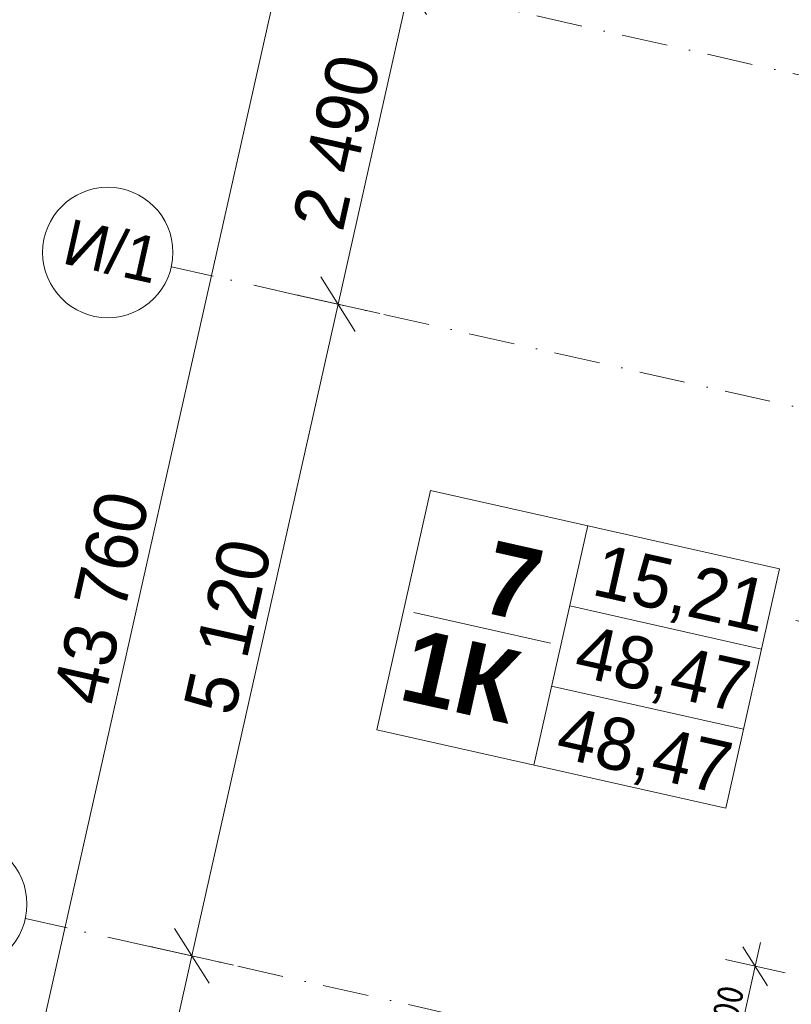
# Model space of a CAD drawing. Header units: millimetres. Extents: x -7213913 to -6930487, y 6129472 to 6354980.
# Tile 153 of 256: x -7208354 to -7202437, y 6182291 to 6189838. Entities that reach past the tile are written whole.
import ezdxf
from ezdxf.enums import TextEntityAlignment as Align

# ---------------------------------------------------------------- set-up
doc = ezdxf.new("R2010")
doc.units = ezdxf.units.MM
doc.header["$MEASUREMENT"] = 0
doc.linetypes.add('Штрихпунктирная', pattern=[670.277762, 352.777767, -176.388884, 0, -141.111112])
for name, color, linetype in [('S - квартира_маркер.АР', 7, 'Continuous'), ('АР-Чертеж-Оси_Осевые размеры.АР', 7, 'Continuous'), ('АР-Чертеж-Размеры.АР', 7, 'Continuous')]:
    doc.layers.add(name, color=color, linetype=linetype)
for name, color, linetype, lineweight in [('S - квартира_маркер.АР_Ном._пера__1', 7, 'Continuous', 0), ('АР-Чертеж-Оси_Осевые размеры.АР_Ном._пера__1', 7, 'Continuous', 0), ('АР-Чертеж-Оси_Осевые размеры.АР_Ном._пера__120', 7, 'Continuous', 0), ('АР-Чертеж-Размеры.АР_Ном._пера__1', 7, 'Continuous', 0)]:
    doc.layers.add(name, color=color, linetype=linetype, lineweight=lineweight)
doc.styles.add('РЎР“Р•РќР•Р\xa0Р\x98Р\xa0_РЎРўР\x98Р›Р¬_3', font='GOST_Common.ttf')
doc.styles.add('РЎР“Р•РќР•Р\xa0Р\x98Р\xa0_РЎРўР\x98Р›Р¬_5', font='GOTHIC.TTF')
doc.styles.add('РЎР“Р•РќР•Р\xa0Р\x98Р\xa0_РЎРўР\x98Р›Р¬_6', font='GOTHICB.TTF')
doc.dimstyles.new('СГЕНЕРИР_СТИЛЬ__1', dxfattribs={"dimtxt": 400, "dimasz": 332.5, "dimexe": 0.18, "dimexo": 0.0625, "dimgap": 0, "dimtad": 1, "dimdec": 0, "dimzin": 0, "dimdsep": 46, "dimtxsty": 'РЎР“Р•РќР•Р\xa0Р\x98Р\xa0_РЎРўР\x98Р›Р¬_5', "dimblk": 'ARROWHEAD_6', "dimblk1": 'ARROWHEAD_6', "dimblk2": 'ARROWHEAD_6', "dimcen": 0.09, "dimse1": 1, "dimse2": 1, "dimclrd": 7, "dimclre": 7, "dimclrt": 7, "dimazin": 0, "dimtfac": 1, "dimtdec": 4, "dimtmove": 0, "dimatfit": 3, "dimfxl": 1, "dimtolj": 1, "dimtzin": 0, "dimarcsym": 0})
doc.dimstyles.new('СГЕНЕРИР_СТИЛЬ__2', dxfattribs={"dimtxt": 400, "dimasz": 332.5, "dimexe": 0.18, "dimexo": 0.0625, "dimgap": 0, "dimtad": 1, "dimdec": 0, "dimzin": 0, "dimdsep": 46, "dimtxsty": 'РЎР“Р•РќР•Р\xa0Р\x98Р\xa0_РЎРўР\x98Р›Р¬_5', "dimblk": 'ARROWHEAD_6', "dimblk1": 'ARROWHEAD_6', "dimblk2": 'ARROWHEAD_6', "dimcen": 0.09, "dimse1": 1, "dimse2": 1, "dimclrd": 7, "dimclre": 7, "dimclrt": 7, "dimazin": 0, "dimtfac": 1, "dimtdec": 4, "dimtmove": 2, "dimatfit": 3, "dimfxl": 1, "dimtolj": 1, "dimtzin": 0, "dimarcsym": 0})
doc.dimstyles.new('СГЕНЕРИР_СТИЛЬ__5', dxfattribs={"dimtxt": 200, "dimasz": 237.5, "dimexe": 0.18, "dimexo": 0.0625, "dimgap": 0, "dimtad": 1, "dimdec": 0, "dimzin": 0, "dimdsep": 46, "dimtxsty": 'РЎР“Р•РќР•Р\xa0Р\x98Р\xa0_РЎРўР\x98Р›Р¬_3', "dimblk": 'ARROWHEAD_6', "dimblk1": 'ARROWHEAD_6', "dimblk2": 'ARROWHEAD_6', "dimcen": 0.09, "dimse1": 1, "dimse2": 1, "dimclrd": 7, "dimclre": 7, "dimclrt": 7, "dimazin": 0, "dimtfac": 1, "dimtdec": 4, "dimtmove": 0, "dimatfit": 3, "dimfxl": 1, "dimtolj": 1, "dimtzin": 0, "dimarcsym": 0})

# ---------------------------------------------------------------- blocks, each defined once
blk = doc.blocks.new('labelLabPP_FlatE34FrameRed3d[147]_1', base_point=(-7205250.8, 6185649.7))
at = {"layer": 'S - квартира_маркер.АР_Ном._пера__1', "color": 7, "linetype": 'Continuous', "lineweight": 0}
for p, q in [((-7205202.4, 6186230.2), (-7205614.7, 6184394.7)), ((-7205202.4, 6186230.2), (-7202526.7, 6185629.2)), ((-7203998.2, 6185959.7), (-7204410.5, 6184124.2)), ((-7202526.7, 6185629.2), (-7202938.9, 6183793.7)), ((-7204136.3, 6185344.7), (-7202664.8, 6185014.2)), ((-7205330.5, 6185294.9), (-7204282.4, 6185059.5)), ((-7204274.5, 6184729.7), (-7202802.9, 6184399.2)), ((-7205614.7, 6184394.7), (-7202938.9, 6183793.7))]:
    blk.add_line(p, q, dxfattribs=at)
at = {"layer": 'S - квартира_маркер.АР_Ном._пера__1', "color": 7, "lineweight": 0}
for tag, height, style, p in [('TS_FLATNUMBER', 560, 'РЎР“Р•РќР•Р\xa0Р\x98Р\xa0_РЎРўР\x98Р›Р¬_6', (-7204168.5, 6185441.3)), ('TS_POSTFIXNUMROOMS', 560, 'РЎР“Р•РќР•Р\xa0Р\x98Р\xa0_РЎРўР\x98Р›Р¬_6', (-7204343.8, 6184667.9)), ('TS_LIVING_ROOM_AREA', 400, 'РЎР“Р•РќР•Р\xa0Р\x98Р\xa0_РЎРўР\x98Р›Р¬_5', (-7202628.3, 6185334.6)), ('TS_WITHOUTBALK', 400, 'РЎР“Р•РќР•Р\xa0Р\x98Р\xa0_РЎРўР\x98Р›Р¬_5', (-7202767.1, 6184716.6)), ('TS_ALLSQUARE', 400, 'РЎР“Р•РќР•Р\xa0Р\x98Р\xa0_РЎРўР\x98Р›Р¬_5', (-7202907.3, 6184092.2))]:
    blk.add_attdef(tag, text='', height=height, rotation=347.34172, dxfattribs=dict(at, style=style)).set_placement(p, align=Align.MIDDLE_RIGHT)
blk = doc.blocks.new('*D871', base_point=(-6566190.3, 6562677.8))
at = {"layer": 'АР-Чертеж-Оси_Осевые размеры.АР_Ном._пера__1', "color": 7, "linetype": 'Continuous', "lineweight": 0, "transparency": 16777216}
for p, q in [((-7207034.7, 6182661.5), (-7205912.7, 6187657)), ((-7207167.1, 6182870.6), (-7206902.3, 6182452.4)), ((-7207900.3, 6178807.5), (-7207034.7, 6182661.5)), ((-7206714.5, 6182589.6), (-7207354.8, 6182733.4)), ((-7208032.7, 6179016.6), (-7207767.9, 6178598.4)), ((-7207580.1, 6178735.6), (-7208220.4, 6178879.4))]:
    blk.add_line(p, q, dxfattribs=at)
at = {"layer": 'АР-Чертеж-Оси_Осевые размеры.АР_Ном._пера__1', "color": 7, "lineweight": 0, "transparency": 16777216, "insert": (-7207700, 6180064.2), "char_height": 400, "attachment_point": 7, "rotation": 77.34172, "style": 'РЎР“Р•РќР•Р\xa0Р\x98Р\xa0_РЎРўР\x98Р›Р¬_5'}
blk.add_mtext('\\A1;{\\pql;\\fCentury Gothic|b0|i0|c204|p0;\\W1.000000;3\xa0950}', dxfattribs=at)
blk = doc.blocks.new('ARROWHEAD_6')
at = {"color": 0, "linetype": 'Continuous', "lineweight": 0}
for p, q in [((-0.5, -0.5), (0.5, 0.5)), ((0, 0), (-1, 0))]:
    blk.add_line(p, q, dxfattribs=at)
blk = doc.blocks.new('*D872', base_point=(-6566190.3, 6562677.8))
at = {"layer": 'АР-Чертеж-Оси_Осевые размеры.АР_Ном._пера__1', "color": 7, "linetype": 'Continuous', "lineweight": 0, "transparency": 16777216}
for p, q in [((-7206045.1, 6187866.1), (-7205780.3, 6187448)), ((-7205592.6, 6187585.1), (-7206232.9, 6187728.9)), ((-7207034.7, 6182661.5), (-7205912.7, 6187657)), ((-7207167.1, 6182870.6), (-7206902.3, 6182452.4)), ((-7206714.5, 6182589.6), (-7207354.8, 6182733.4))]:
    blk.add_line(p, q, dxfattribs=at)
at = {"layer": 'АР-Чертеж-Оси_Осевые размеры.АР_Ном._пера__1', "color": 7, "lineweight": 0, "transparency": 16777216, "insert": (-7206706.2, 6184489), "char_height": 400, "attachment_point": 7, "rotation": 77.34172, "style": 'РЎР“Р•РќР•Р\xa0Р\x98Р\xa0_РЎРўР\x98Р›Р¬_5'}
blk.add_mtext('\\A1;{\\pql;\\fCentury Gothic|b0|i0|c204|p0;\\W1.000000;5\xa0120}', dxfattribs=at)
blk = doc.blocks.new('*D873', base_point=(-6566190.3, 6562677.8))
at = {"layer": 'АР-Чертеж-Оси_Осевые размеры.АР_Ном._пера__1', "color": 7, "linetype": 'Continuous', "lineweight": 0, "transparency": 16777216}
for p, q in [((-7205367.1, 6190086.5), (-7204523.4, 6193843)), ((-7205499.5, 6190295.6), (-7205234.7, 6189877.4)), ((-7205046.9, 6190014.6), (-7205687.2, 6190158.4)), ((-7205912.7, 6187657), (-7205367.1, 6190086.5)), ((-7206045.1, 6187866.1), (-7205780.3, 6187448)), ((-7205592.6, 6187585.1), (-7206232.9, 6187728.9)), ((-7207034.7, 6182661.5), (-7205912.7, 6187657))]:
    blk.add_line(p, q, dxfattribs=at)
at = {"layer": 'АР-Чертеж-Оси_Осевые размеры.АР_Ном._пера__1', "color": 7, "lineweight": 0, "transparency": 16777216, "insert": (-7205872.4, 6188201.5), "char_height": 400, "attachment_point": 7, "rotation": 77.34172, "style": 'РЎР“Р•РќР•Р\xa0Р\x98Р\xa0_РЎРўР\x98Р›Р¬_5'}
blk.add_mtext('\\A1;{\\pql;\\fCentury Gothic|b0|i0|c204|p0;\\W1.000000;2\xa0490}', dxfattribs=at)
blk = doc.blocks.new('*D877', base_point=(-6566190.3, 6562677.8))
at = {"layer": 'АР-Чертеж-Оси_Осевые размеры.АР_Ном._пера__1', "color": 7, "linetype": 'Continuous', "lineweight": 0, "transparency": 16777216}
for p, q in [((-7202914.5, 6204750.4), (-7203179.3, 6205168.6)), ((-7202989.4, 6205215.6), (-7203046.9, 6204959.5)), ((-7203367, 6205031.4), (-7202726.8, 6204887.6)), ((-7203046.9, 6204959.5), (-7212636.3, 6162263.2)), ((-7212768.7, 6162472.3), (-7212503.9, 6162054.1)), ((-7212956.4, 6162335.1), (-7212316.1, 6162191.3)), ((-7212636.3, 6162263.2), (-7212693.8, 6162007))]:
    blk.add_line(p, q, dxfattribs=at)
at = {"layer": 'АР-Чертеж-Оси_Осевые размеры.АР_Ном._пера__1', "color": 7, "lineweight": 0, "transparency": 16777216, "insert": (-7207709.5, 6184564.6), "char_height": 400, "attachment_point": 7, "rotation": 77.34172, "style": 'РЎР“Р•РќР•Р\xa0Р\x98Р\xa0_РЎРўР\x98Р›Р¬_5'}
blk.add_mtext('\\A1;{\\pql;\\fCentury Gothic|b0|i0|c204|p0;\\W1.000000;43\xa0760}', dxfattribs=at)
blk = doc.blocks.new('*D916', base_point=(-6566190.3, 6562677.8))
at = {"layer": 'АР-Чертеж-Размеры.АР_Ном._пера__1', "color": 7, "linetype": 'Continuous', "lineweight": 0, "transparency": 16777216}
for p, q in [((-7202672, 6182765.5), (-7202713.1, 6182582.6)), ((-7202618.5, 6182433.2), (-7202807.7, 6182732)), ((-7202941.8, 6182634), (-7202484.4, 6182531.2)), ((-7202713.1, 6182582.6), (-7202932.3, 6181606.8)), ((-7203026.8, 6181756.2), (-7202837.7, 6181457.5)), ((-7203160.9, 6181658.2), (-7202703.6, 6181555.5)), ((-7202932.3, 6181606.8), (-7202973.3, 6181423.9))]:
    blk.add_line(p, q, dxfattribs=at)
at = {"layer": 'АР-Чертеж-Размеры.АР_Ном._пера__1', "color": 7, "lineweight": 0, "transparency": 16777216, "insert": (-7202926.9, 6181813), "char_height": 200, "attachment_point": 7, "rotation": 77.34172, "style": 'РЎР“Р•РќР•Р\xa0Р\x98Р\xa0_РЎРўР\x98Р›Р¬_3'}
blk.add_mtext('\\A1;{\\pql;\\fGOST Common|b0|i0|c204|p0;\\W1.000000;1\xa0000}', dxfattribs=at)
blk = doc.blocks.new('*D917', base_point=(-6566190.3, 6562677.8))
at = {"layer": 'АР-Чертеж-Размеры.АР_Ном._пера__1', "color": 7, "linetype": 'Continuous', "lineweight": 0, "transparency": 16777216}
for p, q in [((-7201859.3, 6186008.4), (-7202048.4, 6186307.1)), ((-7201953.8, 6186157.7), (-7201912.8, 6186340.7)), ((-7201725.2, 6186106.4), (-7202182.5, 6186209.1)), ((-7202172.9, 6185182.2), (-7201953.8, 6186157.7)), ((-7202267.5, 6185331.5), (-7202078.4, 6185032.8)), ((-7201944.3, 6185130.8), (-7202401.6, 6185233.5)), ((-7202214, 6184999.2), (-7202172.9, 6185182.2))]:
    blk.add_line(p, q, dxfattribs=at)
at = {"layer": 'АР-Чертеж-Размеры.АР_Ном._пера__1', "color": 7, "lineweight": 0, "transparency": 16777216, "insert": (-7202167.7, 6185388.2), "char_height": 200, "attachment_point": 7, "rotation": 77.34172, "style": 'РЎР“Р•РќР•Р\xa0Р\x98Р\xa0_РЎРўР\x98Р›Р¬_3'}
blk.add_mtext('\\A1;{\\pql;\\fGOST Common|b0|i0|c204|p0;\\W1.000000;1\xa0000}', dxfattribs=at)
blk = doc.blocks.new('Стандартный Маркер Сетки[164]_1', base_point=(-7208310.8, 6182948.1))
at = {"layer": 'АР-Чертеж-Оси_Осевые размеры.АР_Ном._пера__120', "color": 7, "linetype": 'Штрихпунктирная', "lineweight": 0}
for q in [(-7208310.8, 6182948.1), (-7183218.3, 6177312.4), (-7207335.2, 6182729)]:
    blk.add_line((-7207335.2, 6182729), q, dxfattribs=at)
at = {"layer": 'АР-Чертеж-Оси_Осевые размеры.АР_Ном._пера__120', "color": 7, "linetype": 'Continuous', "lineweight": 0}
blk.add_circle((-7208798.7, 6183057.7), 500, dxfattribs=at)
at = {"layer": 'АР-Чертеж-Оси_Осевые размеры.АР_Ном._пера__120', "color": 7, "linetype": 'Штрихпунктирная', "lineweight": 0}
blk.add_point((-7207335.2, 6182729), dxfattribs=at)
at = {"layer": 'АР-Чертеж-Оси_Осевые размеры.АР_Ном._пера__120', "color": 7, "lineweight": 0, "style": 'РЎР“Р•РќР•Р\xa0Р\x98Р\xa0_РЎРўР\x98Р›Р¬_5'}
blk.add_attdef('AC_MarkerText_1', text='', height=350, rotation=347.34172, dxfattribs=at).set_placement((-7208728.8, 6183238.8), align=Align.TOP_CENTER)
blk = doc.blocks.new('Стандартный Маркер Сетки[167]_1', base_point=(-7207190.9, 6187944.1))
at = {"layer": 'АР-Чертеж-Оси_Осевые размеры.АР_Ном._пера__120', "color": 7, "linetype": 'Штрихпунктирная', "lineweight": 0}
for q in [(-7207190.9, 6187944.1), (-7182117.1, 6182312.7)]:
    blk.add_line((-7206215.2, 6187725), q, dxfattribs=at)
at = {"layer": 'АР-Чертеж-Оси_Осевые размеры.АР_Ном._пера__120', "color": 7, "linetype": 'Continuous', "lineweight": 0}
blk.add_circle((-7207678.7, 6188053.7), 500, dxfattribs=at)
at = {"layer": 'АР-Чертеж-Оси_Осевые размеры.АР_Ном._пера__120', "color": 7, "linetype": 'Штрихпунктирная', "lineweight": 0}
blk.add_point((-7206215.2, 6187725), dxfattribs=at)
blk.add_point((-7206215.2, 6187725), dxfattribs=at)
at = {"layer": 'АР-Чертеж-Оси_Осевые размеры.АР_Ном._пера__120', "color": 7, "lineweight": 0, "style": 'РЎР“Р•РќР•Р\xa0Р\x98Р\xa0_РЎРўР\x98Р›Р¬_5'}
blk.add_attdef('AC_MarkerText_1', text='', height=350, rotation=347.34172, dxfattribs=at).set_placement((-7207608.8, 6188234.8), align=Align.TOP_CENTER)
blk = doc.blocks.new('Стандартный Маркер Сетки[170]_1', base_point=(-7206672, 6190379.6))
at = {"layer": 'АР-Чертеж-Оси_Осевые размеры.АР_Ном._пера__120', "color": 7, "linetype": 'Штрихпунктирная', "lineweight": 0}
blk.add_line((-7205696.3, 6190160.5), (-7181457, 6184716.5), dxfattribs=at)
at = {"layer": 'АР-Чертеж-Оси_Осевые размеры.АР_Ном._пера__120', "color": 7, "lineweight": 0, "style": 'РЎР“Р•РќР•Р\xa0Р\x98Р\xa0_РЎРўР\x98Р›Р¬_5'}
blk.add_attdef('AC_MarkerText_1', text='', height=350, rotation=347.34172, dxfattribs=at).set_placement((-7207089.9, 6190670.3), align=Align.TOP_CENTER)
blk = doc.blocks.new('Стандартный Маркер Сетки[180]_1', base_point=(-7206672, 6190379.6))
at = {"layer": 'АР-Чертеж-Оси_Осевые размеры.АР_Ном._пера__120', "color": 7, "linetype": 'Штрихпунктирная', "lineweight": 0}
blk.add_line((-7205696.3, 6190160.5), (-7181550.6, 6184737.5), dxfattribs=at)
at = {"layer": 'АР-Чертеж-Оси_Осевые размеры.АР_Ном._пера__120', "color": 7, "lineweight": 0, "style": 'РЎР“Р•РќР•Р\xa0Р\x98Р\xa0_РЎРўР\x98Р›Р¬_5'}
blk.add_attdef('AC_MarkerText_1', text='', height=350, rotation=347.34172, dxfattribs=at).set_placement((-7207089.9, 6190670.3), align=Align.TOP_CENTER)
blk = doc.blocks.new('Стандартный Маркер Сетки[212]_1', base_point=(-7208310.8, 6182948.1))
at = {"layer": 'АР-Чертеж-Оси_Осевые размеры.АР_Ном._пера__120', "color": 7, "linetype": 'Штрихпунктирная', "lineweight": 0}
for q in [(-7208310.8, 6182948.1), (-7183218.3, 6177312.4), (-7207335.2, 6182729)]:
    blk.add_line((-7207335.2, 6182729), q, dxfattribs=at)
at = {"layer": 'АР-Чертеж-Оси_Осевые размеры.АР_Ном._пера__120', "color": 7, "linetype": 'Continuous', "lineweight": 0}
blk.add_circle((-7208798.7, 6183057.7), 500, dxfattribs=at)
at = {"layer": 'АР-Чертеж-Оси_Осевые размеры.АР_Ном._пера__120', "color": 7, "linetype": 'Штрихпунктирная', "lineweight": 0}
blk.add_point((-7207335.2, 6182729), dxfattribs=at)
at = {"layer": 'АР-Чертеж-Оси_Осевые размеры.АР_Ном._пера__120', "color": 7, "lineweight": 0, "style": 'РЎР“Р•РќР•Р\xa0Р\x98Р\xa0_РЎРўР\x98Р›Р¬_5'}
blk.add_attdef('AC_MarkerText_1', text='', height=350, rotation=347.34172, dxfattribs=at).set_placement((-7208728.8, 6183238.8), align=Align.TOP_CENTER)
blk = doc.blocks.new('Стандартный Маркер Сетки[215]_1', base_point=(-7207190.9, 6187944.1))
at = {"layer": 'АР-Чертеж-Оси_Осевые размеры.АР_Ном._пера__120', "color": 7, "linetype": 'Штрихпунктирная', "lineweight": 0}
for q in [(-7207190.9, 6187944.1), (-7182117.1, 6182312.7)]:
    blk.add_line((-7206215.2, 6187725), q, dxfattribs=at)
at = {"layer": 'АР-Чертеж-Оси_Осевые размеры.АР_Ном._пера__120', "color": 7, "linetype": 'Continuous', "lineweight": 0}
blk.add_circle((-7207678.7, 6188053.7), 500, dxfattribs=at)
at = {"layer": 'АР-Чертеж-Оси_Осевые размеры.АР_Ном._пера__120', "color": 7, "linetype": 'Штрихпунктирная', "lineweight": 0}
blk.add_point((-7206215.2, 6187725), dxfattribs=at)
blk.add_point((-7206215.2, 6187725), dxfattribs=at)
at = {"layer": 'АР-Чертеж-Оси_Осевые размеры.АР_Ном._пера__120', "color": 7, "lineweight": 0, "style": 'РЎР“Р•РќР•Р\xa0Р\x98Р\xa0_РЎРўР\x98Р›Р¬_5'}
blk.add_attdef('AC_MarkerText_1', text='', height=350, rotation=347.34172, dxfattribs=at).set_placement((-7207608.8, 6188234.8), align=Align.TOP_CENTER)
blk = doc.blocks.new('Стандартный Маркер Сетки[218]_1', base_point=(-7206672, 6190379.6))
at = {"layer": 'АР-Чертеж-Оси_Осевые размеры.АР_Ном._пера__120', "color": 7, "linetype": 'Штрихпунктирная', "lineweight": 0}
blk.add_line((-7205696.3, 6190160.5), (-7181457, 6184716.5), dxfattribs=at)
at = {"layer": 'АР-Чертеж-Оси_Осевые размеры.АР_Ном._пера__120', "color": 7, "lineweight": 0, "style": 'РЎР“Р•РќР•Р\xa0Р\x98Р\xa0_РЎРўР\x98Р›Р¬_5'}
blk.add_attdef('AC_MarkerText_1', text='', height=350, rotation=347.34172, dxfattribs=at).set_placement((-7207089.9, 6190670.3), align=Align.TOP_CENTER)
blk = doc.blocks.new('Стандартный Маркер Сетки[225]_1', base_point=(-7206672, 6190379.6))
at = {"layer": 'АР-Чертеж-Оси_Осевые размеры.АР_Ном._пера__120', "color": 7, "linetype": 'Штрихпунктирная', "lineweight": 0}
blk.add_line((-7205696.3, 6190160.5), (-7181550.6, 6184737.5), dxfattribs=at)
at = {"layer": 'АР-Чертеж-Оси_Осевые размеры.АР_Ном._пера__120', "color": 7, "lineweight": 0, "style": 'РЎР“Р•РќР•Р\xa0Р\x98Р\xa0_РЎРўР\x98Р›Р¬_5'}
blk.add_attdef('AC_MarkerText_1', text='', height=350, rotation=347.34172, dxfattribs=at).set_placement((-7207089.9, 6190670.3), align=Align.TOP_CENTER)

msp = doc.modelspace()

# ---------------------------------------------------------------- block references
at = {"layer": 'S - квартира_маркер.АР', "color": 104, "linetype": 'Continuous', "lineweight": 15, "true_color": 0x029e21}
msp.add_blockref('labelLabPP_FlatE34FrameRed3d[147]_1', (-7205250.8, 6185649.7), dxfattribs=at).add_auto_attribs({'TS_POSTFIXNUMROOMS': '1К ', 'TS_FLATNUMBER': ' 7 ', 'TS_LIVING_ROOM_AREA': '15,21', 'TS_WITHOUTBALK': '48,47', 'TS_ALLSQUARE': '48,47'})
at = {"layer": 'АР-Чертеж-Оси_Осевые размеры.АР', "color": 8, "linetype": 'Continuous', "lineweight": 15}
for name, p in [('Стандартный Маркер Сетки[170]_1', (-7206672, 6190379.6)), ('Стандартный Маркер Сетки[180]_1', (-7206672, 6190379.6)), ('Стандартный Маркер Сетки[218]_1', (-7206672, 6190379.6)), ('Стандартный Маркер Сетки[225]_1', (-7206672, 6190379.6)), ('Стандартный Маркер Сетки[164]_1', (-7208310.8, 6182948.1)), ('Стандартный Маркер Сетки[212]_1', (-7208310.8, 6182948.1))]:
    msp.add_blockref(name, p, dxfattribs=at)
for name in ['Стандартный Маркер Сетки[167]_1', 'Стандартный Маркер Сетки[215]_1']:
    msp.add_blockref(name, (-7207190.9, 6187944.1), dxfattribs=at).add_auto_attribs({'AC_MarkerText_1': 'И/1'})

# ---------------------------------------------------------------- dimensions: what is measured, and where the dimension line sits
at = {"layer": 'АР-Чертеж-Оси_Осевые размеры.АР', "color": 7, "linetype": 'Continuous', "lineweight": 0}
for base, p1, p2, angle, dimstyle, picture, middle in [((-7212636.3, 6162263.2), (-7203353.8, 6205028.5), (-7212924.8, 6162328), 257.34172, 'СГЕНЕРИР_СТИЛЬ__2', '*D877', (-7207720.9, 6185426.5)), ((-7205367.1, 6190086.5), (-7207190.9, 6187944.1), (-7206672, 6190379.6), 77.34172, 'СГЕНЕРИР_СТИЛЬ__1', '*D873', (-7205917.2, 6188914.9)), ((-7205912.7, 6187657), (-7208310.8, 6182948.1), (-7207190.9, 6187944.1), 77.34172, 'СГЕНЕРИР_СТИЛЬ__1', '*D872', (-7206751, 6185202.3)), ((-7207034.7, 6182661.5), (-7209178.4, 6179094.6), (-7208310.8, 6182948.1), 77.34172, 'СГЕНЕРИР_СТИЛЬ__1', '*D871', (-7207744.8, 6180777.6))]:
    dim = msp.add_linear_dim(base=base, p1=p1, p2=p2, angle=angle, dimstyle=dimstyle, dxfattribs=at)
    dim.commit()
    dim.dimension.update_dxf_attribs({"geometry": picture, "text_midpoint": middle, "dimtype": 160, "text_rotation": 77.34172})
at = {"layer": 'АР-Чертеж-Размеры.АР', "color": 7, "linetype": 'Continuous', "lineweight": 0}
for base, p1, p2, angle, picture, middle in [((-7201953.8, 6186157.7), (-7202175.6, 6185182.8), (-7201952.8, 6186157.5), 77.34172, '*D917', (-7202190.1, 6185744.9)), ((-7202932.3, 6181606.8), (-7202713.1, 6182582.6), (-7202932.3, 6181606.8), 257.34172, '*D916', (-7202949.3, 6182169.6))]:
    dim = msp.add_linear_dim(base=base, p1=p1, p2=p2, angle=angle, dimstyle='СГЕНЕРИР_СТИЛЬ__5', dxfattribs=at)
    dim.commit()
    dim.dimension.update_dxf_attribs({"geometry": picture, "text_midpoint": middle, "dimtype": 160, "text_rotation": 77.34172})

doc.saveas('drawing.dxf')
